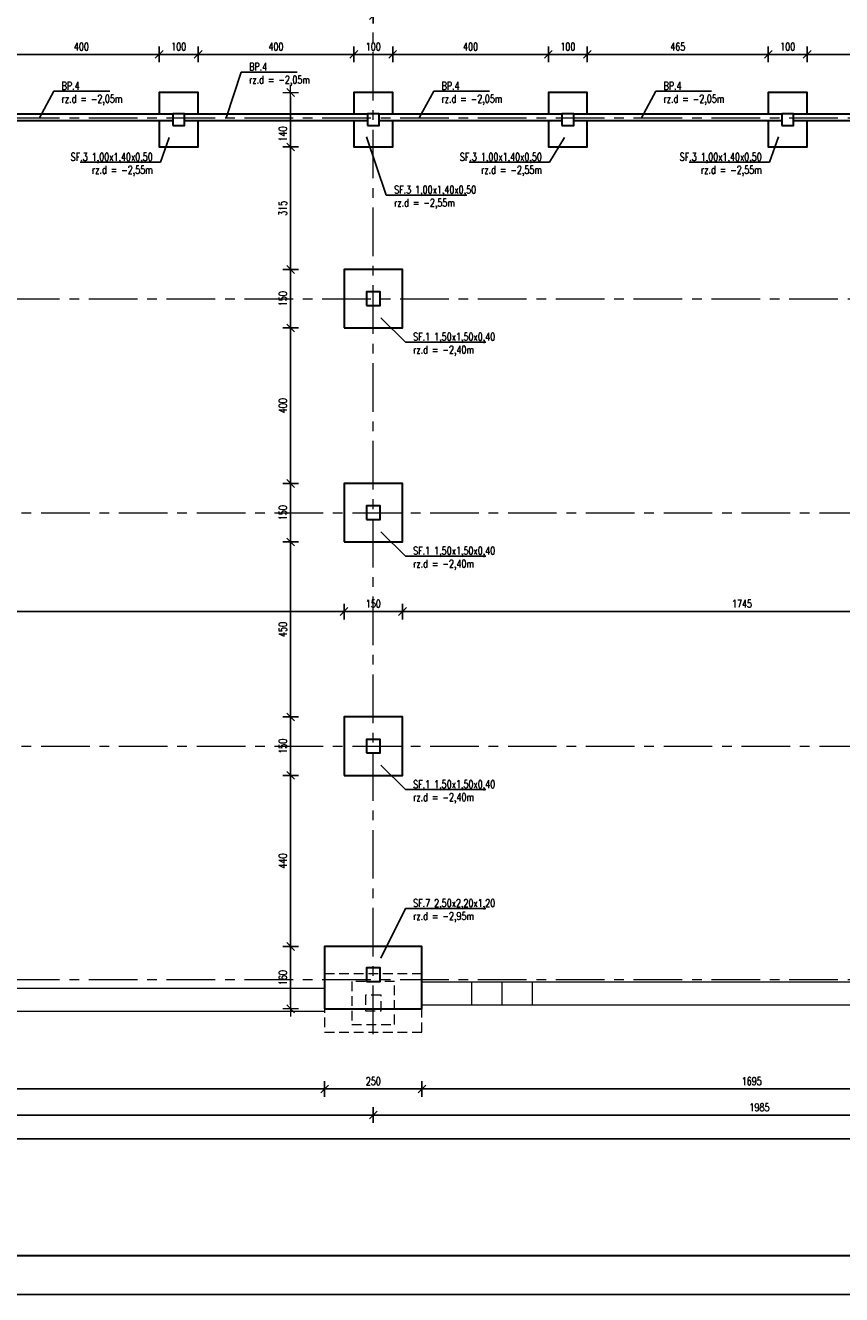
# Model space of a CAD drawing. Header units: millimetres. Extents: x -873 to 1675, y 11424 to 16190.
# Tile 9 of 14: x -346 to -136, y 15694 to 16020. Entities that reach past the tile are written whole.
import ezdxf
from ezdxf import colors
from ezdxf.entities.mleader import LeaderData, LeaderLine
from ezdxf.math import Vec2, Vec3

# ---------------------------------------------------------------- set-up
doc = ezdxf.new("R2010")
doc.units = ezdxf.units.MM
doc.header["$LTSCALE"] = 10
doc.linetypes.add('HIDDEN', pattern=[0.375, 0.25, -0.125])
doc.linetypes.add('MITTE', pattern=[2, 1.25, -0.25, 0.25, -0.25])
doc.layers.get('Defpoints').update_dxf_attribs({"color": 1})
doc.layers.add('_FORMATKA', color=8, linetype='Continuous', plot=False)
for name, color, linetype, lineweight in [('_RAMKA', 7, 'Continuous', 35), ('PS_DIM', 4, 'Continuous', 13), ('PS_Object', 30, 'Continuous', 13), ('PS_SOLID', 7, 'Continuous', 30)]:
    doc.layers.add(name, color=color, linetype=linetype, lineweight=lineweight)
doc.styles.add('simplex', font='simplex.shx', dxfattribs={"width": 0.75})
doc.dimstyles.new('1_10_PRZ', dxfattribs={"dimtxt": 2, "dimasz": 1, "dimexe": 2, "dimexo": 5, "dimgap": 1, "dimtad": 1, "dimdec": 0, "dimlfac": 10, "dimtxsty": 'simplex', "dimblk": 'dimznak', "dimcen": 2, "dimse1": 1, "dimse2": 1, "dimclrt": 3, "dimadec": 1, "dimazin": 0, "dimtfac": 1, "dimtdec": 0, "dimtix": 1, "dimtmove": 2, "dimatfit": 3, "dimldrblk": 'dim-grot', "dimfxl": 1, "dimarcsym": 0})

# ---------------------------------------------------------------- blocks, each defined once
blk = doc.blocks.new('dim-grot')
blk.add_hatch(color=256).paths.add_polyline_path([(0, 0), (-2, 0.5), (-2, -0.5)])
blk.add_lwpolyline([(0, 0), (-2, 0.5), (-2, -0.5), (0, 0)])
blk = doc.blocks.new('dimznak')
at = {"color": 0}
for points in [[(-2, 0), (2, 0)], [(0, 2), (0, -2)]]:
    blk.add_lwpolyline(points, dxfattribs=at)
at = {"color": 2}
blk.add_lwpolyline([(1, 1), (-1, -1)], dxfattribs=at)
blk = doc.blocks.new('_None')
blk = doc.blocks.new('*D83')
at = {"layer": 'Defpoints', "color": 0, "transparency": 16777216}
for p in [(-243.98, 15767.56), (-74.48, 15767.06, -150.42), (-243.98, 15746.96)]:
    blk.add_point(p, dxfattribs=at)
at = {"layer": 'PS_DIM', "color": 0, "lineweight": -2, "transparency": 16777216}
blk.add_line((-75.48, 15746.96), (-242.98, 15746.96), dxfattribs=at)
at = {"layer": 'PS_DIM', "color": 0, "lineweight": -2, "transparency": 16777216, "rotation": 180}
blk.add_blockref('dimznak', (-243.98, 15746.96), dxfattribs=at)
at = {"layer": 'PS_DIM', "color": 0, "lineweight": -2, "transparency": 16777216}
blk.add_blockref('dimznak', (-74.48, 15746.96), dxfattribs=at)
at = {"layer": 'PS_DIM', "color": 3, "transparency": 16777216, "insert": (-159.23, 15748.96), "char_height": 2, "attachment_point": 5, "style": 'simplex'}
blk.add_mtext('1695', dxfattribs=at)
blk = doc.blocks.new('*D84')
at = {"layer": 'Defpoints', "color": 0, "transparency": 16777216}
for p in [(-268.98, 15767.56, -150.42), (-243.98, 15767.56), (-268.98, 15746.96)]:
    blk.add_point(p, dxfattribs=at)
at = {"layer": 'PS_DIM', "color": 0, "lineweight": -2, "transparency": 16777216}
blk.add_line((-244.98, 15746.96), (-267.98, 15746.96), dxfattribs=at)
at = {"layer": 'PS_DIM', "color": 0, "lineweight": -2, "transparency": 16777216, "rotation": 180}
blk.add_blockref('dimznak', (-268.98, 15746.96), dxfattribs=at)
at = {"layer": 'PS_DIM', "color": 0, "lineweight": -2, "transparency": 16777216}
blk.add_blockref('dimznak', (-243.98, 15746.96), dxfattribs=at)
at = {"layer": 'PS_DIM', "color": 3, "transparency": 16777216, "insert": (-256.48, 15748.96), "char_height": 2, "attachment_point": 5, "style": 'simplex'}
blk.add_mtext('250', dxfattribs=at)
blk = doc.blocks.new('*D85')
at = {"layer": 'Defpoints', "color": 0, "transparency": 16777216}
for p in [(-443.98, 15767.56), (-268.98, 15767.56, -150.42), (-443.98, 15746.96)]:
    blk.add_point(p, dxfattribs=at)
at = {"layer": 'PS_DIM', "color": 0, "lineweight": -2, "transparency": 16777216}
blk.add_line((-269.98, 15746.96), (-442.98, 15746.96), dxfattribs=at)
at = {"layer": 'PS_DIM', "color": 0, "lineweight": -2, "transparency": 16777216, "rotation": 180}
blk.add_blockref('dimznak', (-443.98, 15746.96), dxfattribs=at)
at = {"layer": 'PS_DIM', "color": 0, "lineweight": -2, "transparency": 16777216}
blk.add_blockref('dimznak', (-268.98, 15746.96), dxfattribs=at)
at = {"layer": 'PS_DIM', "color": 3, "transparency": 16777216, "insert": (-356.48, 15748.96), "char_height": 2, "attachment_point": 5, "style": 'simplex'}
blk.add_mtext('1750', dxfattribs=at)
blk = doc.blocks.new('*U147')
at = {"layer": '_FORMATKA', "lineweight": -3}
blk.add_lwpolyline([(-1000, 0), (0, 0), (0, 420), (-1000, 420)], close=True, dxfattribs=at)
at = {"layer": '_RAMKA', "lineweight": -3, "const_width": 0.5}
blk.add_lwpolyline([(-970, 10), (-10, 10), (-10, 410), (-970, 410)], close=True, dxfattribs=at)

msp = doc.modelspace()

# ---------------------------------------------------------------- linework, layer by layer
at = {"layer": 'PS_DIM'}
for p, q in [((-231.27, 15774.46, -150.42), (-231.27, 15768.46, -150.42)), ((-223.47, 15774.46, -150.42), (-223.47, 15768.46, -150.42)), ((-215.67, 15774.46, -150.42), (-215.67, 15768.46, -150.42))]:
    msp.add_line(p, q, dxfattribs=at)
at = {"layer": 'PS_DIM', "elevation": -150.42}
for points in [[(-443.98, 15772.86), (-268.98, 15772.86), (-268.98, 15766.86), (-443.98, 15766.86)], [(-243.98, 15774.46), (-74.48, 15774.46), (-74.48, 15768.46), (-243.98, 15768.46)]]:
    msp.add_lwpolyline(points, close=True, dxfattribs=at)
at = {"layer": 'PS_Object', "color": 5, "linetype": 'MITTE'}
for p, q in [((-256.48, 15761.01), (-256.48, 16032.1)), ((-749.57, 15996.56), (-12.99, 15996.56)), ((-749.57, 15950.06), (-12.99, 15950.06)), ((-821.85, 15895.06), (-12.99, 15895.06)), ((-821.85, 15835.06), (-12.99, 15835.06)), ((-749.57, 15775.06), (-12.99, 15775.06))]:
    msp.add_line(p, q, dxfattribs=at)
at = {"layer": 'PS_SOLID', "color": 111, "elevation": 0.43}
for points in [[(-301.48, 15997.56), (-301.48, 16003.06), (-311.48, 16003.06), (-311.48, 15997.56)], [(-251.48, 15997.56), (-251.48, 16003.06), (-261.48, 16003.06), (-261.48, 15997.56)], [(-201.48, 15997.56), (-201.48, 16003.06), (-211.48, 16003.06), (-211.48, 15997.56)], [(-144.98, 15997.56), (-144.98, 16003.06), (-154.98, 16003.06), (-154.98, 15997.56)], [(-311.48, 15995.76), (-311.48, 15989.06), (-301.48, 15989.06), (-301.48, 15995.76)], [(-261.48, 15995.76), (-261.48, 15989.06), (-251.48, 15989.06), (-251.48, 15995.76)], [(-211.48, 15995.76), (-211.48, 15989.06), (-201.48, 15989.06), (-201.48, 15995.76)], [(-154.98, 15995.76), (-154.98, 15989.06), (-144.98, 15989.06), (-144.98, 15995.76)]]:
    msp.add_lwpolyline(points, dxfattribs=at)
at = {"layer": 'PS_SOLID', "color": 141}
for points, elevation in [([(-354.98, 15997.56), (-307.98, 15997.56), (-307.98, 15995.76), (-354.98, 15995.76)], 0.43), ([(-304.98, 15997.56), (-257.98, 15997.56), (-257.98, 15995.76), (-304.98, 15995.76)], -150.42), ([(-254.98, 15997.56), (-207.98, 15997.56), (-207.98, 15995.76), (-254.98, 15995.76)], -150.42), ([(-204.98, 15997.56), (-151.48, 15997.56), (-151.48, 15995.76), (-204.98, 15995.76)], 0.43), ([(-148.48, 15997.56), (-83.48, 15997.56), (-83.48, 15995.76), (-148.48, 15995.76)], -150.42)]:
    msp.add_lwpolyline(points, close=True, dxfattribs=dict(at, elevation=elevation))
at = {"layer": 'PS_SOLID', "color": 111, "elevation": 0.43}
for points in [[(-307.98, 15994.56), (-304.98, 15994.56), (-304.98, 15997.56), (-307.98, 15997.56)], [(-257.98, 15994.56), (-254.98, 15994.56), (-254.98, 15997.56), (-257.98, 15997.56)], [(-207.98, 15994.56), (-204.98, 15994.56), (-204.98, 15997.56), (-207.98, 15997.56)], [(-151.48, 15994.56), (-148.48, 15994.56), (-148.48, 15997.56), (-151.48, 15997.56)]]:
    msp.add_lwpolyline(points, close=True, dxfattribs=at)
at = {"layer": 'PS_SOLID', "color": 1}
for points in [[(-263.98, 15942.56), (-248.98, 15942.56), (-248.98, 15957.56), (-263.98, 15957.56)], [(-258.23, 15948.31), (-254.73, 15948.31), (-254.73, 15951.81), (-258.23, 15951.81)], [(-263.98, 15887.56), (-248.98, 15887.56), (-248.98, 15902.56), (-263.98, 15902.56)], [(-258.23, 15893.31), (-254.73, 15893.31), (-254.73, 15896.81), (-258.23, 15896.81)], [(-263.98, 15827.56), (-248.98, 15827.56), (-248.98, 15842.56), (-263.98, 15842.56)], [(-258.23, 15833.31), (-254.73, 15833.31), (-254.73, 15836.81), (-258.23, 15836.81)]]:
    msp.add_lwpolyline(points, close=True, dxfattribs=at)
at = {"layer": 'PS_SOLID', "color": 215}
for points in [[(-268.98, 15767.56), (-243.98, 15767.56), (-243.98, 15783.56), (-268.98, 15783.56)], [(-258.23, 15774.56), (-254.73, 15774.56), (-254.73, 15778.06), (-258.23, 15778.06)]]:
    msp.add_lwpolyline(points, close=True, dxfattribs=at)
at = {"layer": 'PS_SOLID', "color": 253, "linetype": 'HIDDEN', "lineweight": 13}
for points in [[(-268.98, 15761.56), (-243.98, 15761.56), (-243.98, 15776.56), (-268.98, 15776.56)], [(-261.98, 15763.56), (-250.98, 15763.56), (-250.98, 15774.56), (-261.98, 15774.56)], [(-258.48, 15767.06), (-254.48, 15767.06), (-254.48, 15771.06), (-258.48, 15771.06)]]:
    msp.add_lwpolyline(points, close=True, dxfattribs=at)

# ---------------------------------------------------------------- block references
at = {"layer": 'PS_DIM'}
msp.add_blockref('*U147', (132.97, 15694.1), dxfattribs=at)

# ---------------------------------------------------------------- dimensions: what is measured, and where the dimension line sits
for base, p1, p2 in [((-56.98, 16054.87), (-696.98, 15997.56), (-56.98, 15997.56, 0.43)), ((-256.48, 16022.84), (-456.48, 16022.84), (-256.48, 16011.93)), ((-57.98, 16022.84), (-256.48, 16022.84), (-57.98, 16009.32)), ((-311.48, 16012.85), (-351.48, 16003.06, 0.43), (-311.48, 16003.06, 0.43)), ((-301.48, 16012.85), (-311.48, 16003.06, 0.43), (-301.48, 16003.06, 0.43)), ((-261.48, 16012.85), (-301.48, 16003.06, 0.43), (-261.48, 16003.06, 0.43)), ((-251.48, 16012.85), (-261.48, 16003.06, 0.43), (-251.48, 16003.06, 0.43)), ((-211.48, 16012.85), (-251.48, 16003.06, 0.43), (-211.48, 16003.06, 0.43)), ((-201.48, 16012.85), (-211.48, 16003.06, 0.43), (-201.48, 16003.06, 0.43)), ((-154.98, 16012.85), (-201.48, 16003.06, 0.43), (-154.98, 16003.06, 0.43)), ((-144.98, 16012.85), (-154.98, 16003.06, 0.43), (-144.98, 16003.06, 0.43)), ((-86.98, 16012.85), (-144.98, 16003.06, 0.43), (-86.98, 16003.06, 0.43)), ((-263.98, 15869.66), (-448.98, 15887.56), (-263.98, 15887.56)), ((-248.98, 15869.66), (-263.98, 15887.56), (-248.98, 15887.56)), ((-74.48, 15869.66), (-248.98, 15887.56), (-74.48, 15886.06, 0.43)), ((-46.48, 15734.17), (-702.98, 15769.56, 0.43), (-46.48, 15767.36, -150.42)), ((-256.48, 15740.24), (-456.48, 15764.75), (-256.48, 15764.75)), ((-57.98, 15740.24), (-256.48, 15764.75), (-57.98, 15762.54))]:
    msp.add_linear_dim(base=base, p1=p1, p2=p2, dimstyle='1_10_PRZ', dxfattribs=at).render()
msp.add_linear_dim(base=(-277.71, 16003.06), p1=(-261.48, 15989.06, 0.43), p2=(-261.48, 16003.06, 0.43), angle=90, location=(-279.71, 15992.41), dimstyle='1_10_PRZ', dxfattribs=at).render()
for base, p1, p2 in [((-277.71, 15989.06), (-263.98, 15957.56), (-261.48, 15989.06, 0.43)), ((-277.71, 15957.56), (-263.98, 15942.56), (-263.98, 15957.56)), ((-277.71, 15942.56), (-263.98, 15902.56), (-263.98, 15942.56)), ((-277.71, 15902.56), (-263.98, 15887.56), (-263.98, 15902.56)), ((-277.71, 15887.56), (-263.98, 15842.56), (-263.98, 15887.56)), ((-277.71, 15842.56), (-263.98, 15827.56), (-263.98, 15842.56)), ((-277.71, 15827.56), (-265.63, 15783.56), (-263.98, 15827.56)), ((-277.71, 15783.56), (-265.63, 15767.56), (-265.63, 15783.56))]:
    msp.add_linear_dim(base=base, p1=p1, p2=p2, angle=90, dimstyle='1_10_PRZ', dxfattribs=at).render()
for base, p1, p2, picture, middle in [((-443.98, 15746.96), (-268.98, 15767.56, -150.42), (-443.98, 15767.56), '*D85', (-356.48, 15748.96)), ((-268.98, 15746.96), (-243.98, 15767.56), (-268.98, 15767.56, -150.42), '*D84', (-256.48, 15748.96)), ((-243.98, 15746.96), (-74.48, 15767.06, -150.42), (-243.98, 15767.56), '*D83', (-159.23, 15748.96))]:
    dim = msp.add_linear_dim(base=base, p1=p1, p2=p2, dimstyle='1_10_PRZ', dxfattribs=at)
    dim.commit()
    dim.dimension.update_dxf_attribs({"geometry": picture, "text_midpoint": middle})

# ---------------------------------------------------------------- leaders
at = {"layer": 'PS_DIM', "color": 3}
ml = msp.add_multileader_mtext('Standard', dxfattribs=at)
ml.set_content('BP.4\\Prz.d = -2,05m', color=3, style='simplex')
ml.set_leader_properties()
ml.set_arrow_properties(name='NONE')
ml.build(insert=Vec2(0, 0))
ml.multileader.update_dxf_attribs({"text_left_attachment_type": 6, "text_right_attachment_type": 6, "dogleg_length": 1})
ctx = ml.context
ctx.base_point, ctx.char_height, ctx.landing_gap_size, ctx.plane_origin = Vec3(-289.38, 16008.29), 2, 1, Vec3(-231.82, 16118.84)
ctx.left_attachment, ctx.right_attachment = 6, 6
notes = []
notes.append((ctx, [(0, (1, 1, 0), (-290.38, 16008.29), (1, 0), 1, [(0, [(-294.27, 15996.56)], 0, [])])]))
ctx.mtext.insert, ctx.mtext.flow_direction = Vec3(-288.38, 16010.69), 5
ml = msp.add_multileader_mtext('Standard', dxfattribs=at)
ml.set_content('BP.4\\Prz.d = -2,05m', color=3, style='simplex')
ml.set_leader_properties()
ml.set_arrow_properties(name='NONE')
ml.build(insert=Vec2(0, 0))
ml.multileader.update_dxf_attribs({"text_left_attachment_type": 6, "text_right_attachment_type": 6, "dogleg_length": 1})
ctx = ml.context
ctx.base_point, ctx.char_height, ctx.landing_gap_size, ctx.plane_origin = Vec3(-337.56, 16003.38), 2, 1, Vec3(-279.81, 16118.84)
ctx.left_attachment, ctx.right_attachment = 6, 6
notes.append((ctx, [(0, (1, 1, 0), (-338.56, 16003.38), (1, 0), 1, [(0, [(-342.26, 15996.56)], 0, [])])]))
ctx.mtext.insert, ctx.mtext.flow_direction = Vec3(-336.56, 16005.78), 5
ml = msp.add_multileader_mtext('Standard', dxfattribs=at)
ml.set_content('BP.4\\Prz.d = -2,05m', color=3, style='simplex')
ml.set_leader_properties()
ml.set_arrow_properties(name='NONE')
ml.build(insert=Vec2(0, 0))
ml.multileader.update_dxf_attribs({"text_left_attachment_type": 6, "text_right_attachment_type": 6, "dogleg_length": 1})
ctx = ml.context
ctx.base_point, ctx.char_height, ctx.landing_gap_size, ctx.plane_origin = Vec3(-239.94, 16003.38), 2, 1, Vec3(-182.19, 16118.84)
ctx.left_attachment, ctx.right_attachment = 6, 6
notes.append((ctx, [(0, (1, 1, 0), (-240.94, 16003.38), (1, 0), 1, [(0, [(-244.64, 15996.56)], 0, [])])]))
ctx.mtext.insert, ctx.mtext.flow_direction = Vec3(-238.94, 16005.78), 5
ml = msp.add_multileader_mtext('Standard', dxfattribs=at)
ml.set_content('BP.4\\Prz.d = -2,05m', color=3, style='simplex')
ml.set_leader_properties()
ml.set_arrow_properties(name='NONE')
ml.build(insert=Vec2(0, 0))
ml.multileader.update_dxf_attribs({"text_left_attachment_type": 6, "text_right_attachment_type": 6, "dogleg_length": 1})
ctx = ml.context
ctx.base_point, ctx.char_height, ctx.landing_gap_size, ctx.plane_origin = Vec3(-182.89, 16003.38), 2, 1, Vec3(-125.14, 16118.84)
ctx.left_attachment, ctx.right_attachment = 6, 6
notes.append((ctx, [(0, (1, 1, 0), (-183.89, 16003.38), (1, 0), 1, [(0, [(-187.59, 15996.56)], 0, [])])]))
ctx.mtext.insert, ctx.mtext.flow_direction = Vec3(-181.89, 16005.78), 5
ml = msp.add_multileader_mtext('Standard', dxfattribs=at)
ml.set_content('SF.3 1,00x1,40x0,50\\Prz.d = -2,55m', color=3, style='simplex')
ml.set_leader_properties()
ml.set_arrow_properties(name='NONE')
ml.build(insert=Vec2(0, 0))
ml.multileader.update_dxf_attribs({"text_left_attachment_type": 6, "text_right_attachment_type": 6, "dogleg_length": 1})
ctx = ml.context
ctx.base_point, ctx.char_height, ctx.landing_gap_size, ctx.plane_origin = Vec3(-336.79, 15985.12), 2, 1, Vec3(-247.45, 16066.72)
ctx.left_attachment, ctx.right_attachment, ctx.text_align_type = 6, 6, 2
notes.append((ctx, [(1, (1, 1, 0), (-311.15, 15985.12), (-1, 0), 1, [(0, [(-308.9, 15991.49)], 0, [])])]))
ctx.mtext.insert, ctx.mtext.alignment, ctx.mtext.flow_direction = Vec3(-313.15, 15987.52), 3, 5
ml = msp.add_multileader_mtext('Standard', dxfattribs=at)
ml.set_content('SF.3 1,00x1,40x0,50\\Prz.d = -2,55m', color=3, style='simplex')
ml.set_leader_properties()
ml.set_arrow_properties(name='NONE')
ml.build(insert=Vec2(0, 0))
ml.multileader.update_dxf_attribs({"text_left_attachment_type": 6, "text_right_attachment_type": 6, "dogleg_length": 1})
ctx = ml.context
ctx.base_point, ctx.char_height, ctx.landing_gap_size, ctx.plane_origin = Vec3(-252.12, 15976.69), 2, 1, Vec3(-197.45, 16066.72)
ctx.left_attachment, ctx.right_attachment = 6, 6
notes.append((ctx, [(0, (1, 1, 0), (-253.12, 15976.69), (1, 0), 1, [(0, [(-258.19, 15991.7)], 0, [])])]))
ctx.mtext.insert, ctx.mtext.flow_direction = Vec3(-251.12, 15979.09), 5
ml = msp.add_multileader_mtext('Standard', dxfattribs=at)
ml.set_content('SF.3 1,00x1,40x0,50\\Prz.d = -2,55m', color=3, style='simplex')
ml.set_leader_properties()
ml.set_arrow_properties(name='NONE')
ml.build(insert=Vec2(0, 0))
ml.multileader.update_dxf_attribs({"text_left_attachment_type": 6, "text_right_attachment_type": 6, "dogleg_length": 1})
ctx = ml.context
ctx.base_point, ctx.char_height, ctx.landing_gap_size, ctx.plane_origin = Vec3(-236.79, 15985.12), 2, 1, Vec3(-147.45, 16066.72)
ctx.left_attachment, ctx.right_attachment, ctx.text_align_type = 6, 6, 2
notes.append((ctx, [(1, (1, 1, 0), (-211.15, 15985.12), (-1, 0), 1, [(0, [(-207.35, 15991.53)], 0, [])])]))
ctx.mtext.insert, ctx.mtext.alignment, ctx.mtext.flow_direction = Vec3(-213.15, 15987.52), 3, 5
ml = msp.add_multileader_mtext('Standard', dxfattribs=at)
ml.set_content('SF.3 1,00x1,40x0,50\\Prz.d = -2,55m', color=3, style='simplex')
ml.set_leader_properties()
ml.set_arrow_properties(name='NONE')
ml.build(insert=Vec2(0, 0))
ml.multileader.update_dxf_attribs({"text_left_attachment_type": 6, "text_right_attachment_type": 6, "dogleg_length": 1})
ctx = ml.context
ctx.base_point, ctx.char_height, ctx.landing_gap_size, ctx.plane_origin = Vec3(-180.29, 15985.12), 2, 1, Vec3(-90.95, 16066.72)
ctx.left_attachment, ctx.right_attachment, ctx.text_align_type = 6, 6, 2
notes.append((ctx, [(1, (1, 1, 0), (-154.65, 15985.12), (-1, 0), 1, [(0, [(-152.31, 15991.64)], 0, [])])]))
ctx.mtext.insert, ctx.mtext.alignment, ctx.mtext.flow_direction = Vec3(-156.65, 15987.52), 3, 5
ml = msp.add_multileader_mtext('Standard', dxfattribs=at)
ml.set_content('SF.1 1,50x1,50x0,40\\Prz.d = -2,40m', color=3, style='simplex')
ml.set_leader_properties()
ml.set_arrow_properties(name='NONE')
ml.build(insert=Vec2(0, 0))
ml.multileader.update_dxf_attribs({"text_left_attachment_type": 6, "text_right_attachment_type": 6, "dogleg_length": 1})
ctx = ml.context
ctx.base_point, ctx.char_height, ctx.landing_gap_size, ctx.plane_origin = Vec3(-247.23, 15938.89), 2, 1, Vec3(-191.98, 16022.3)
ctx.left_attachment, ctx.right_attachment = 6, 6
notes.append((ctx, [(0, (1, 1, 0), (-248.23, 15938.89), (1, 0), 1, [(0, [(-254.54, 15945.14)], 0, [])])]))
ctx.mtext.insert, ctx.mtext.flow_direction = Vec3(-246.23, 15941.29), 5
ml = msp.add_multileader_mtext('Standard', dxfattribs=at)
ml.set_content('SF.1 1,50x1,50x0,40\\Prz.d = -2,40m', color=3, style='simplex')
ml.set_leader_properties()
ml.set_arrow_properties(name='NONE')
ml.build(insert=Vec2(0, 0))
ml.multileader.update_dxf_attribs({"text_left_attachment_type": 6, "text_right_attachment_type": 6, "dogleg_length": 1})
ctx = ml.context
ctx.base_point, ctx.char_height, ctx.landing_gap_size, ctx.plane_origin = Vec3(-247.23, 15883.89), 2, 1, Vec3(-191.98, 15967.3)
ctx.left_attachment, ctx.right_attachment = 6, 6
notes.append((ctx, [(0, (1, 1, 0), (-248.23, 15883.89), (1, 0), 1, [(0, [(-254.54, 15890.14)], 0, [])])]))
ctx.mtext.insert, ctx.mtext.flow_direction = Vec3(-246.23, 15886.29), 5
ml = msp.add_multileader_mtext('Standard', dxfattribs=at)
ml.set_content('SF.1 1,50x1,50x0,40\\Prz.d = -2,40m', color=3, style='simplex')
ml.set_leader_properties()
ml.set_arrow_properties(name='NONE')
ml.build(insert=Vec2(0, 0))
ml.multileader.update_dxf_attribs({"text_left_attachment_type": 6, "text_right_attachment_type": 6, "dogleg_length": 1})
ctx = ml.context
ctx.base_point, ctx.char_height, ctx.landing_gap_size, ctx.plane_origin = Vec3(-247.23, 15823.89), 2, 1, Vec3(-191.98, 15907.3)
ctx.left_attachment, ctx.right_attachment = 6, 6
notes.append((ctx, [(0, (1, 1, 0), (-248.23, 15823.89), (1, 0), 1, [(0, [(-254.54, 15830.14)], 0, [])])]))
ctx.mtext.insert, ctx.mtext.flow_direction = Vec3(-246.23, 15826.29), 5
ml = msp.add_multileader_mtext('Standard', dxfattribs=at)
ml.set_content('SF.7 2,50x2,20x1,20\\Prz.d = -2,95m', color=3, style='simplex')
ml.set_leader_properties()
ml.set_arrow_properties(name='NONE')
ml.build(insert=Vec2(0, 0))
ml.multileader.update_dxf_attribs({"text_left_attachment_type": 6, "text_right_attachment_type": 6, "dogleg_length": 1})
ctx = ml.context
ctx.base_point, ctx.char_height, ctx.landing_gap_size, ctx.plane_origin = Vec3(-247.23, 15793.33), 2, 1, Vec3(-191.98, 15876.74)
ctx.left_attachment, ctx.right_attachment = 6, 6
notes.append((ctx, [(0, (1, 1, 0), (-248.23, 15793.33), (1, 0), 1, [(0, [(-254.54, 15780.54)], 0, [])])]))
ctx.mtext.insert, ctx.mtext.flow_direction = Vec3(-246.23, 15795.73), 5
for ctx, leaders in notes:
    for number, flags, end, landing, length, lines in leaders:
        leader = LeaderData()
        leader.index, (leader.has_last_leader_line, leader.has_dogleg_vector, leader.attachment_direction) = number, flags
        leader.last_leader_point, leader.dogleg_vector, leader.dogleg_length = Vec3(end), Vec3(landing), length
        for number, points, colour, breaks in lines:
            line = LeaderLine()
            line.index, line.vertices, line.color, line.breaks = number, Vec3.list(points), colors.encode_raw_color(colour), breaks
            leader.lines.append(line)
        ctx.leaders.append(leader)

doc.saveas('drawing.dxf')
